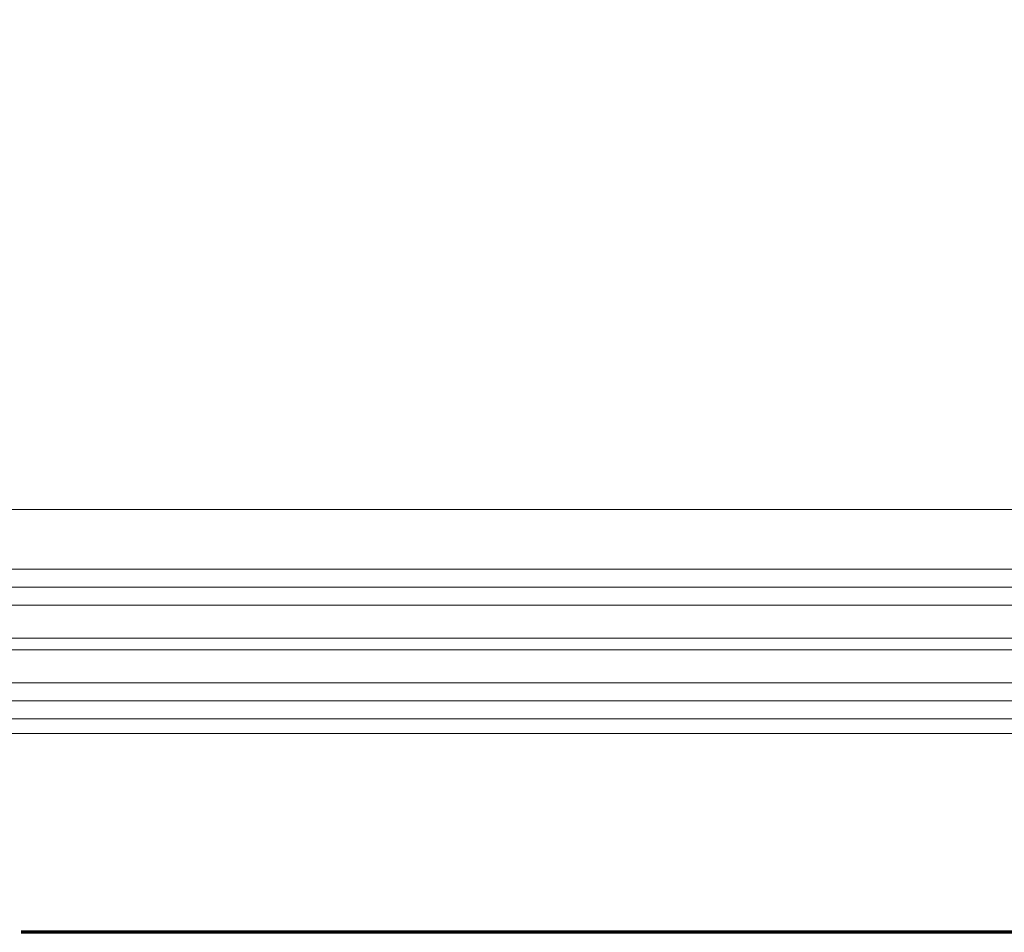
# Model space of a CAD drawing. Header units: centimetres. Extents: x -1316 to 21770, y -8842 to 3590.
# Tile 30 of 125: x 426 to 459, y 1006 to 1036. Entities that reach past the tile are written whole.
import ezdxf

# ---------------------------------------------------------------- set-up
doc = ezdxf.new("R2010")
doc.units = ezdxf.units.CM
doc.linetypes.add('Dash', pattern=[60, 30, -30])
doc.linetypes.add('Długa kreska', pattern=[142.875, 95.25, -47.625])
for name, color, linetype, lineweight in [('A-DETL', 90, 'Continuous', 9), ('A-DETL-GENF', 92, 'Continuous', 9), ('A-DOOR', 31, 'Continuous', 13), ('A-DOOR-HDLN', 31, 'Dash', 9)]:
    doc.layers.add(name, color=color, linetype=linetype, lineweight=lineweight)

# ---------------------------------------------------------------- blocks, each defined once
blk = doc.blocks.new('Schueco_FWS_ADS-75-SimplySmart_inw_Family-02 - FWS SI insert unit 90-2368450-5_piętro III __10_50 m_ - stan projektowany')
at = {"layer": 'A-DETL-GENF'}
for p, q in [((74.6, 0.9), (-74.6, 0.9)), ((-54.5, 0.4), (7.65, 0.4)), ((-54.5, -0.2), (7.65, -0.2)), ((-54.5, -0.8), (7.65, -0.8)), ((-54.5, -1.9), (7.65, -1.9)), ((-54.5, -2.3), (7.65, -2.3)), ((-54.5, -3.4), (7.65, -3.4)), ((-54.5, -4), (7.65, -4)), ((7.65, -4.6), (-59.08, -4.6)), ((-75.5, -6.6), (75.5, -6.6))]:
    blk.add_line(p, q, dxfattribs=at)
at = {"layer": 'A-DOOR-HDLN'}
blk.add_arc((-72.3, -7.6), 93.95, 270, 0, dxfattribs=at)

msp = doc.modelspace()

# ---------------------------------------------------------------- linework, layer by layer
at = {"layer": 'A-DETL', "linetype": 'Długa kreska', "lineweight": 70}
msp.add_line((1235.377, 1005.826), (294.377, 1005.826), dxfattribs=at)

# ---------------------------------------------------------------- block references
at = {"layer": 'A-DOOR', "rotation": 180}
msp.add_blockref('Schueco_FWS_ADS-75-SimplySmart_inw_Family-02 - FWS SI insert unit 90-2368450-5_piętro III __10_50 m_ - stan projektowany', (413.877, 1013.376), dxfattribs=at)

doc.saveas('drawing.dxf')
